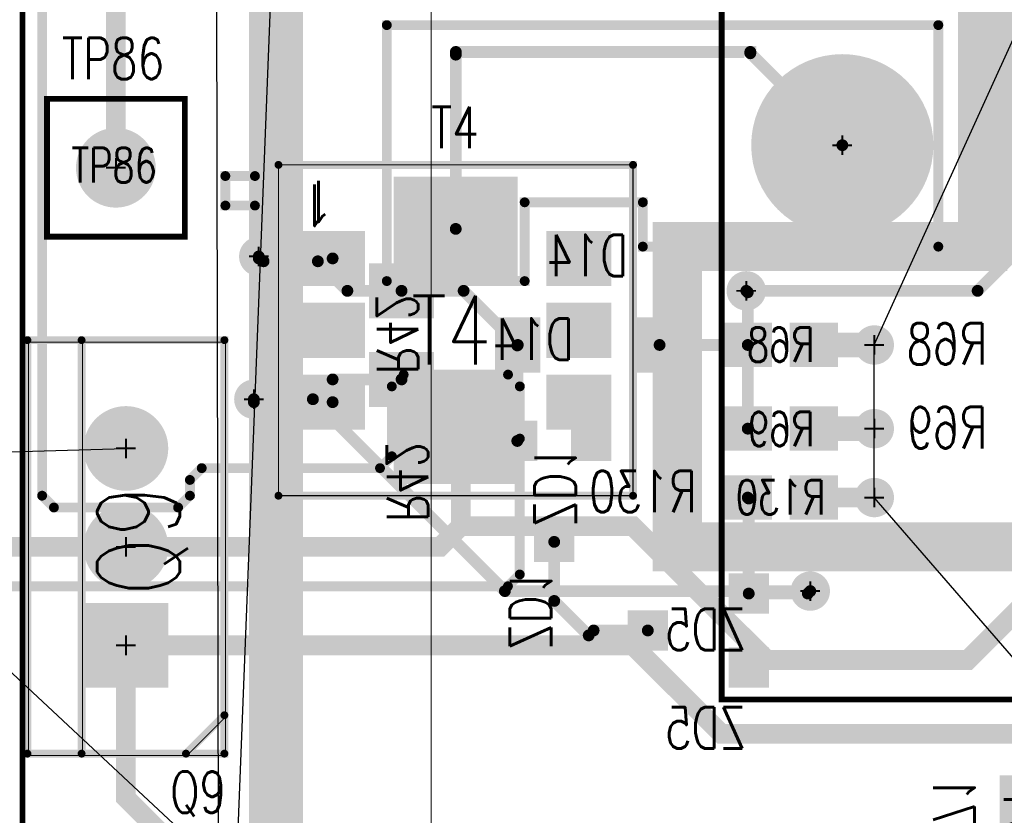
# Model space of a CAD drawing. Extents: x -7.2 to 18.3, y -5.6 to 10.9.
# Tile 71 of 112: x 1.682 to 2.682, y 5.852 to 6.66. Entities that reach past the tile are written whole.
import ezdxf
from ezdxf.enums import TextEntityAlignment as Align

# ---------------------------------------------------------------- set-up
doc = ezdxf.new("R2010")
doc.units = 0
for name, pattern in [('SIG_149', [2, 1, 1]), ('SIG_150', [2, 1, 1]), ('SIG_16', [2, 1, 1]), ('SIG_166', [2, 1, 1]), ('SIG_167', [2, 1, 1]), ('SIG_2', [2, 1, 1]), ('SIG_22', [2, 1, 1]), ('SIG_23', [2, 1, 1]), ('SIG_31', [2, 1, 1]), ('SIG_32', [2, 1, 1]), ('SIG_6', [2, 1, 1])]:
    doc.linetypes.add(name, pattern=pattern)
for name, color, linetype in [('2D_LINE_02', 112, 'CONTINUOUS'), ('COPPER_01', 1, 'CONTINUOUS'), ('DRIL_NPLTE_THRU_01', 16, 'CONTINUOUS'), ('DRIL_NPLTE_THRU_03', 146, 'CONTINUOUS'), ('DRIL_NPLTE_THRU_04', 176, 'CONTINUOUS'), ('DRIL_PLTE_THRU_01', 16, 'CONTINUOUS'), ('DRIL_PLTE_THRU_03', 146, 'CONTINUOUS'), ('DRIL_PLTE_THRU_04', 176, 'CONTINUOUS'), ('DRIL_SYMBOL', 254, 'CONTINUOUS'), ('LINK_00', 2, 'CONTINUOUS'), ('PADS_BOT', 5, 'CONTINUOUS'), ('PADS_INNER', 1, 'CONTINUOUS'), ('PADS_TOP', 1, 'CONTINUOUS'), ('PADS_XR_131', 3, 'CONTINUOUS'), ('PADS_XR_132', 6, 'CONTINUOUS'), ('PADS_XR_133', 254, 'CONTINUOUS'), ('PART_NAME_123', 255, 'CONTINUOUS'), ('PART_NAME_124', 6, 'CONTINUOUS'), ('PART_NAME_129', 2, 'CONTINUOUS'), ('PART_NAME_130', 106, 'CONTINUOUS'), ('PART_TOP_2DLINE_123', 255, 'CONTINUOUS'), ('PART_TOP_2DLINE_129', 2, 'CONTINUOUS'), ('PART_TOP_COPPER_123', 255, 'CONTINUOUS'), ('PART_TOP_TEXT_123', 255, 'CONTINUOUS'), ('PART_TOP_TEXT_129', 2, 'CONTINUOUS'), ('TRACE_01', 1, 'CONTINUOUS'), ('TRACE_03', 130, 'CONTINUOUS'), ('TRACE_04', 5, 'CONTINUOUS'), ('VIAPTS', 56, 'CONTINUOUS')]:
    doc.layers.add(name, color=color, linetype=linetype)
doc.styles.add('W0$001', font='simplex', dxfattribs={"width": 0.75})
doc.styles.add('W0$006', font='simplex', dxfattribs={"width": 0.75})
doc.styles.add('W0$008', font='simplex', dxfattribs={"width": 0.75})

# ---------------------------------------------------------------- blocks, each defined once
blk = doc.blocks.new('DRAWING_274')
at = {"layer": '2D_LINE_02', "const_width": 0.05}
blk.add_lwpolyline([(0, -0.05), (0.4099, -0.05), (0.4099, 0.35), (1.28, 0.35), (1.28, 1.6801), (1.135, 1.6801), (1.135, 2.24), (0.7849, 2.24), (0.7849, 2.465), (0.565, 2.465), (0.565, 4.55), (-1.5751, 4.55), (-1.5751, -0.48), (-0.24, -0.48), (-0.24, 0.015), (-0.49, 0.015), (-0.49, 0.5), (0, 0.5)], close=True, dxfattribs=at)
blk = doc.blocks.new('SMOOTH_0$05')
at = {"const_width": 0.025}
blk.add_lwpolyline([(-0.0125, 0, 1), (0.0125, 0, 1)], format="xyb", close=True, dxfattribs=at)
blk = doc.blocks.new('DRAWING_305')
at = {"layer": '2D_LINE_02', "const_width": 0.05}
for points in [[(-1.9, 1.915), (-1.9, -0.17), (-1.685, -0.17), (-1.685, -0.3951), (-1.335, -0.3951), (-1.335, -0.955), (-1.19, -0.955), (-1.19, -2.285)], [(-0.81, -2.64), (-0.81, -2.095), (-0.475, -2.095), (-0.475, -1.665), (-0.22, -1.665), (-0.22, -0.945), (-0.5501, -0.945), (-0.5501, -0.665), (-0.6151, -0.665), (-0.6151, -0.3), (-0.0681, -0.3), (-0.0681, 0.885), (-0.9051, 0.885), (-0.9051, 0.24), (-1.495, 0.24), (-1.495, 0.545), (-1.185, 0.545), (-1.185, 1.915)]]:
    blk.add_lwpolyline(points, dxfattribs=at)
at = {"layer": '2D_LINE_02'}
for p in [(-1.495, 0.545), (-1.185, 0.545), (-1.495, 0.24)]:
    blk.add_blockref('SMOOTH_0$05', p, dxfattribs=at)
blk = doc.blocks.new('SMOOTH_0$01')
at = {"const_width": 0.005}
blk.add_lwpolyline([(-0.0025, 0, 1), (0.0025, 0, 1)], format="xyb", close=True, dxfattribs=at)
blk = doc.blocks.new('COPPER_269')
at = {"layer": 'COPPER_01', "const_width": 0.01}
blk.add_lwpolyline([(0.005, -0.077), (0.017, -0.065), (0.123, -0.065), (0.135, -0.077), (0.135, -0.13), (0.1349, -0.13), (0.1349, -0.268), (0.1229, -0.28), (-0.4981, -0.28), (-0.5101, -0.268), (-0.5101, 0.663), (-0.4981, 0.675), (-0.2221, 0.675), (-0.2101, 0.663), (-0.2101, 0.582), (-0.2221, 0.57), (-0.3381, 0.57), (-0.3501, 0.558), (-0.3501, -0.188), (-0.3381, -0.2), (-0.212, -0.2), (-0.2, -0.188), (-0.2, -0.172), (-0.188, -0.16), (-0.007, -0.16), (0.005, -0.148)], close=True, dxfattribs=at)
at = {"layer": 'COPPER_01'}
for p in [(-0.4981, 0.675), (-0.2221, 0.675), (-0.5101, 0.663), (-0.2101, 0.663), (-0.2101, 0.582), (-0.3381, 0.57), (-0.2221, 0.57), (-0.3501, 0.558), (0.017, -0.065), (0.123, -0.065), (0.005, -0.077), (0.135, -0.077), (0.1349, -0.13), (0.135, -0.13), (0.005, -0.148), (-0.188, -0.16), (-0.007, -0.16), (-0.2, -0.172), (-0.3501, -0.188), (-0.2, -0.188), (-0.3381, -0.2), (-0.212, -0.2), (-0.5101, -0.268), (0.1349, -0.268), (-0.4981, -0.28), (0.1229, -0.28)]:
    blk.add_blockref('SMOOTH_0$01', p, dxfattribs=at)
blk = doc.blocks.new('COPPER_318')
at = {"layer": 'COPPER_01', "const_width": 0.01}
blk.add_lwpolyline([(0, 0.015), (-0.56, 0.015), (-0.56, -0.245), (-0.42, -0.245), (-0.42, -0.165), (-0.3, -0.165), (-0.3, -0.21), (0, -0.21)], close=True, dxfattribs=at)
at = {"layer": 'COPPER_01'}
for p in [(-0.56, 0.015), (0, 0.015), (-0.42, -0.165), (-0.3, -0.165), (-0.3, -0.21), (0, -0.21), (-0.56, -0.245), (-0.42, -0.245)]:
    blk.add_blockref('SMOOTH_0$01', p, dxfattribs=at)
blk = doc.blocks.new('DRIL_HOLE_0')
blk.add_lwpolyline([(0, 0, 1), (0, 0, 1)], format="xyb", close=True)
blk = doc.blocks.new('PAD_0')
at = {"const_width": 0.04}
blk.add_lwpolyline([(-0.025, 0), (0.025, 0)], dxfattribs=at)
blk = doc.blocks.new('PAD_1')
blk.add_lwpolyline([(0, 0, 1), (0, 0, 1)], format="xyb", close=True)
blk = doc.blocks.new('PAD_2')
at = {"const_width": 0.046}
blk.add_lwpolyline([(-0.028, 0), (0.028, 0)], dxfattribs=at)
blk = doc.blocks.new('STK_BOT_11')
at = {"layer": 'DRIL_NPLTE_THRU_01'}
blk.add_blockref('DRIL_HOLE_0', (0, 0), dxfattribs=at)
at = {"layer": 'DRIL_NPLTE_THRU_03'}
blk.add_blockref('DRIL_HOLE_0', (0, 0), dxfattribs=at)
at = {"layer": 'DRIL_NPLTE_THRU_04'}
blk.add_blockref('DRIL_HOLE_0', (0, 0), dxfattribs=at)
at = {"layer": 'PADS_BOT', "rotation": 90}
blk.add_blockref('PAD_0', (0, 0), dxfattribs=at)
at = {"layer": 'PADS_INNER'}
blk.add_blockref('PAD_1', (0, 0), dxfattribs=at)
at = {"layer": 'PADS_TOP'}
blk.add_blockref('PAD_1', (0, 0), dxfattribs=at)
at = {"layer": 'PADS_XR_131', "rotation": 90}
blk.add_blockref('PAD_2', (0, 0), dxfattribs=at)
at = {"layer": 'PADS_XR_133', "rotation": 90}
blk.add_blockref('PAD_0', (0, 0), dxfattribs=at)
blk = doc.blocks.new('SYM_BOT_8')
for p in [(-0.072, 0), (0.072, 0)]:
    blk.add_blockref('STK_BOT_11', p)
blk = doc.blocks.new('PART_BOT_46')
blk.add_blockref('SYM_BOT_8', (0, 0))
at = {"layer": 'PART_NAME_124', "style": 'W0$006', "width": 0.75}
blk.add_text('D14', height=0.042, dxfattribs=at).set_placement((-0.0399, 0.0699))
at = {"layer": 'PART_NAME_130', "style": 'W0$001', "width": 0.75}
blk.add_text('D14', height=0.042, dxfattribs=at).set_placement((0.015, -0.015))
blk = doc.blocks.new('PAD_47')
at = {"const_width": 0.039}
blk.add_lwpolyline([(-0.0215, 0), (0.0215, 0)], dxfattribs=at)
blk = doc.blocks.new('PAD_46')
at = {"const_width": 0.045}
blk.add_lwpolyline([(-0.0245, 0), (0.0245, 0)], dxfattribs=at)
blk = doc.blocks.new('STK_BOT_14')
at = {"layer": 'DRIL_PLTE_THRU_01'}
blk.add_blockref('DRIL_HOLE_0', (0, 0), dxfattribs=at)
at = {"layer": 'DRIL_PLTE_THRU_03'}
blk.add_blockref('DRIL_HOLE_0', (0, 0), dxfattribs=at)
at = {"layer": 'DRIL_PLTE_THRU_04'}
blk.add_blockref('DRIL_HOLE_0', (0, 0), dxfattribs=at)
at = {"layer": 'PADS_BOT'}
blk.add_blockref('PAD_47', (0, 0), dxfattribs=at)
at = {"layer": 'PADS_INNER'}
blk.add_blockref('PAD_1', (0, 0), dxfattribs=at)
at = {"layer": 'PADS_TOP'}
blk.add_blockref('PAD_1', (0, 0), dxfattribs=at)
at = {"layer": 'PADS_XR_131'}
blk.add_blockref('PAD_46', (0, 0), dxfattribs=at)
at = {"layer": 'PADS_XR_133'}
blk.add_blockref('PAD_47', (0, 0), dxfattribs=at)
blk = doc.blocks.new('SYM_BOT_12')
for p in [(-0.0335, 0), (0.0335, 0)]:
    blk.add_blockref('STK_BOT_14', p)
blk = doc.blocks.new('PART_BOT_160')
blk.add_blockref('SYM_BOT_12', (0, 0))
at = {"layer": 'PART_NAME_124', "style": 'W0$006', "width": 0.75}
blk.add_text('C71', height=0.042, dxfattribs=at).set_placement((-0.025, -0.09))
at = {"layer": 'PART_NAME_130', "style": 'W0$001', "width": 0.75}
blk.add_text('C71', height=0.035, dxfattribs=at).set_placement((0.009, -0.001), align=Align.MIDDLE_CENTER)
blk = doc.blocks.new('SMOOTH_0$008')
at = {"const_width": 0.004}
blk.add_lwpolyline([(-0.002, 0, 1), (0.002, 0, 1)], format="xyb", close=True, dxfattribs=at)
blk = doc.blocks.new('SMOOTH_0$001')
at = {"const_width": 0.0005}
blk.add_lwpolyline([(-0.00025, 0, 1), (0.00025, 0, 1)], format="xyb", close=True, dxfattribs=at)
blk = doc.blocks.new('PART_BODY_TOP_382')
at = {"layer": 'PART_TOP_2DLINE_123', "const_width": 0.008}
blk.add_lwpolyline([(-0.21, -0.1), (0.21, -0.1), (0.21, 0.1), (-0.21, 0.1)], close=True, dxfattribs=at)
for points in [[(-0.21, 0.045), (0.21, 0.045)], [(-0.171, -0.1), (-0.21, -0.061)]]:
    blk.add_lwpolyline(points, dxfattribs=at)
at = {"layer": 'PART_TOP_2DLINE_129', "const_width": 0.001}
blk.add_lwpolyline([(-0.212, -0.101), (0.208, -0.101), (0.208, 0.099), (-0.212, 0.099)], close=True, dxfattribs=at)
for points in [[(-0.212, 0.044), (0.208, 0.044)], [(-0.173, -0.101), (-0.212, -0.062)]]:
    blk.add_lwpolyline(points, dxfattribs=at)
at = {"layer": 'PART_TOP_2DLINE_123'}
for p in [(-0.21, 0.1), (0.21, 0.1), (-0.21, 0.045), (0.21, 0.045), (-0.21, -0.061), (-0.21, -0.1), (-0.171, -0.1), (0.21, -0.1)]:
    blk.add_blockref('SMOOTH_0$008', p, dxfattribs=at)
at = {"layer": 'PART_TOP_2DLINE_129'}
for p in [(-0.212, 0.099), (0.208, 0.099), (-0.212, 0.044), (0.208, 0.044), (-0.212, -0.062), (-0.212, -0.101), (-0.173, -0.101), (0.208, -0.101)]:
    blk.add_blockref('SMOOTH_0$001', p, dxfattribs=at)
blk = doc.blocks.new('DRIL_SYMBOL_0$055')
at = {"layer": 'DRIL_SYMBOL', "const_width": 0.002}
for points in [[(0, -0.01), (0, 0.01)], [(-0.01, 0), (0.01, 0)]]:
    blk.add_lwpolyline(points, dxfattribs=at)
blk = doc.blocks.new('DRIL_HOLE_0$055')
at = {"const_width": 0.0275}
blk.add_lwpolyline([(-0.01375, 0, 1), (0.01375, 0, 1)], format="xyb", close=True, dxfattribs=at)
blk.add_blockref('DRIL_SYMBOL_0$055', (0, 0))
blk = doc.blocks.new('PAD_110')
at = {"const_width": 0.04}
blk.add_lwpolyline([(0, -0.02, 1), (0, 0.02, 1)], format="xyb", close=True, dxfattribs=at)
blk = doc.blocks.new('PAD_111')
at = {"const_width": 0.08}
blk.add_lwpolyline([(-0.04, 0), (0.04, 0)], dxfattribs=at)
blk = doc.blocks.new('PAD_112')
at = {"const_width": 0.086}
blk.add_lwpolyline([(-0.043, 0), (0.043, 0)], dxfattribs=at)
blk = doc.blocks.new('STK_TOP_69')
at = {"layer": 'DRIL_PLTE_THRU_01'}
blk.add_blockref('DRIL_HOLE_0$055', (0, 0), dxfattribs=at)
at = {"layer": 'DRIL_PLTE_THRU_03'}
blk.add_blockref('DRIL_HOLE_0$055', (0, 0), dxfattribs=at)
at = {"layer": 'DRIL_PLTE_THRU_04'}
blk.add_blockref('DRIL_HOLE_0$055', (0, 0), dxfattribs=at)
at = {"layer": 'PADS_BOT'}
blk.add_blockref('PAD_111', (0, 0), dxfattribs=at)
at = {"layer": 'PADS_INNER'}
blk.add_blockref('PAD_110', (0, 0), dxfattribs=at)
at = {"layer": 'PADS_TOP'}
blk.add_blockref('PAD_111', (0, 0), dxfattribs=at)
at = {"layer": 'PADS_XR_131'}
blk.add_blockref('PAD_112', (0, 0), dxfattribs=at)
at = {"layer": 'PADS_XR_132'}
blk.add_blockref('PAD_112', (0, 0), dxfattribs=at)
blk = doc.blocks.new('PAD_113')
at = {"const_width": 0.043}
blk.add_lwpolyline([(0, -0.0215, 1), (0, 0.0215, 1)], format="xyb", close=True, dxfattribs=at)
blk = doc.blocks.new('STK_TOP_68')
at = {"layer": 'DRIL_PLTE_THRU_01'}
blk.add_blockref('DRIL_HOLE_0$055', (0, 0), dxfattribs=at)
at = {"layer": 'DRIL_PLTE_THRU_03'}
blk.add_blockref('DRIL_HOLE_0$055', (0, 0), dxfattribs=at)
at = {"layer": 'DRIL_PLTE_THRU_04'}
blk.add_blockref('DRIL_HOLE_0$055', (0, 0), dxfattribs=at)
at = {"layer": 'PADS_BOT'}
blk.add_blockref('PAD_110', (0, 0), dxfattribs=at)
at = {"layer": 'PADS_INNER'}
blk.add_blockref('PAD_110', (0, 0), dxfattribs=at)
at = {"layer": 'PADS_TOP'}
blk.add_blockref('PAD_110', (0, 0), dxfattribs=at)
at = {"layer": 'PADS_XR_131'}
blk.add_blockref('PAD_113', (0, 0), dxfattribs=at)
at = {"layer": 'PADS_XR_132'}
blk.add_blockref('PAD_113', (0, 0), dxfattribs=at)
blk = doc.blocks.new('SYM_TOP_55')
for name, p in [('PART_BODY_TOP_382', (0, 0)), ('STK_TOP_69', (-0.1, 0)), ('STK_TOP_68', (0, 0)), ('STK_TOP_68', (0.1, 0))]:
    blk.add_blockref(name, p)
blk = doc.blocks.new('PART_TOP_230')
blk.add_blockref('SYM_TOP_55', (0, 0))
at = {"layer": 'PART_NAME_123', "style": 'W0$006', "width": 0.75}
blk.add_text('Q9', height=0.042, rotation=270, dxfattribs=at).set_placement((-0.27, -0.045))
at = {"layer": 'PART_NAME_129', "style": 'W0$001', "width": 0.75}
blk.add_text('Q9', height=0.084, dxfattribs=at).set_placement((-0.0499, -0.0549))
blk = doc.blocks.new('PAD_38')
at = {"const_width": 0.05}
blk.add_lwpolyline([(-0.03, 0), (0.03, 0)], dxfattribs=at)
blk = doc.blocks.new('PAD_37')
at = {"const_width": 0.056}
blk.add_lwpolyline([(-0.033, 0), (0.033, 0)], dxfattribs=at)
blk = doc.blocks.new('STK_BOT_10')
at = {"layer": 'DRIL_NPLTE_THRU_01'}
blk.add_blockref('DRIL_HOLE_0', (0, 0), dxfattribs=at)
at = {"layer": 'DRIL_NPLTE_THRU_03'}
blk.add_blockref('DRIL_HOLE_0', (0, 0), dxfattribs=at)
at = {"layer": 'DRIL_NPLTE_THRU_04'}
blk.add_blockref('DRIL_HOLE_0', (0, 0), dxfattribs=at)
at = {"layer": 'PADS_BOT', "rotation": 90}
blk.add_blockref('PAD_38', (0, 0), dxfattribs=at)
at = {"layer": 'PADS_INNER'}
blk.add_blockref('PAD_1', (0, 0), dxfattribs=at)
at = {"layer": 'PADS_TOP'}
blk.add_blockref('PAD_1', (0, 0), dxfattribs=at)
at = {"layer": 'PADS_XR_131', "rotation": 90}
blk.add_blockref('PAD_37', (0, 0), dxfattribs=at)
at = {"layer": 'PADS_XR_133', "rotation": 90}
blk.add_blockref('PAD_38', (0, 0), dxfattribs=at)
blk = doc.blocks.new('SYM_BOT_10')
for p in [(-0.045, 0), (0.045, 0)]:
    blk.add_blockref('STK_BOT_10', p)
blk = doc.blocks.new('PART_BOT_262')
blk.add_blockref('SYM_BOT_10', (0, 0))
at = {"layer": 'PART_NAME_124', "style": 'W0$006', "width": 0.75}
blk.add_text('R42', height=0.042, dxfattribs=at).set_placement((-0.19, -0.015))
at = {"layer": 'PART_NAME_130', "style": 'W0$001', "width": 0.75}
blk.add_text('R42', height=0.042, dxfattribs=at).set_placement((-0.04, -0.0251))
blk = doc.blocks.new('SYM_BOT_36')
for p in [(-0.0335, 0), (0.0335, 0)]:
    blk.add_blockref('STK_BOT_14', p)
blk = doc.blocks.new('PART_BOT_287')
blk.add_blockref('SYM_BOT_36', (0, 0))
at = {"layer": 'PART_NAME_124', "style": 'W0$006', "width": 0.75}
blk.add_text('R130', height=0.042, dxfattribs=at).set_placement((0.0851, -0.0149))
at = {"layer": 'PART_NAME_130', "style": 'W0$001', "width": 0.75}
blk.add_text('R130', height=0.035, dxfattribs=at).set_placement((0, 0.00033), align=Align.MIDDLE_CENTER)
blk = doc.blocks.new('PART_BOT_306')
blk.add_blockref('SYM_BOT_36', (0, 0))
at = {"layer": 'PART_NAME_124', "style": 'W0$006', "width": 0.75}
blk.add_text('R68', height=0.042, dxfattribs=at).set_placement((-0.2099, -0.02))
at = {"layer": 'PART_NAME_130', "style": 'W0$001', "width": 0.75}
blk.add_text('R68', height=0.035, dxfattribs=at).set_placement((0, 0.00033), align=Align.MIDDLE_CENTER)
blk = doc.blocks.new('PART_BOT_307')
blk.add_blockref('SYM_BOT_36', (0, 0))
at = {"layer": 'PART_NAME_124', "style": 'W0$006', "width": 0.75}
blk.add_text('R69', height=0.042, rotation=180, dxfattribs=at).set_placement((0.2099, 0.02))
at = {"layer": 'PART_NAME_130', "style": 'W0$001', "width": 0.75}
blk.add_text('R69', height=0.035, rotation=180, dxfattribs=at).set_placement((0, 0.00033), align=Align.MIDDLE_CENTER)
blk = doc.blocks.new('SMOOTH_0$006')
at = {"const_width": 0.003}
blk.add_lwpolyline([(-0.0015, 0, 1), (0.0015, 0, 1)], format="xyb", close=True, dxfattribs=at)
blk = doc.blocks.new('PART_BODY_TOP_358')
at = {"layer": 'PART_TOP_2DLINE_123', "const_width": 0.006}
blk.add_lwpolyline([(-0.07, -0.07), (-0.07, 0.07), (0.07, 0.07), (0.07, -0.07)], close=True, dxfattribs=at)
at = {"layer": 'PART_TOP_2DLINE_129', "const_width": 0.001}
blk.add_lwpolyline([(-0.07, -0.07), (-0.07, 0.07), (0.07, 0.07), (0.07, -0.07)], close=True, dxfattribs=at)
at = {"layer": 'PART_TOP_2DLINE_123'}
for p in [(-0.07, 0.07), (0.07, 0.07), (-0.07, -0.07), (0.07, -0.07)]:
    blk.add_blockref('SMOOTH_0$006', p, dxfattribs=at)
at = {"layer": 'PART_TOP_2DLINE_129'}
for p in [(-0.07, 0.07), (0.07, 0.07), (-0.07, -0.07), (0.07, -0.07)]:
    blk.add_blockref('SMOOTH_0$001', p, dxfattribs=at)
blk = doc.blocks.new('DRIL_SYMBOL_0$04')
at = {"layer": 'DRIL_SYMBOL', "const_width": 0.002}
for points in [[(0, -0.01), (0, 0.01)], [(-0.01, 0), (0.01, 0)]]:
    blk.add_lwpolyline(points, dxfattribs=at)
blk = doc.blocks.new('DRIL_HOLE_0$04')
at = {"const_width": 0.02}
blk.add_lwpolyline([(-0.01, 0, 1), (0.01, 0, 1)], format="xyb", close=True, dxfattribs=at)
blk.add_blockref('DRIL_SYMBOL_0$04', (0, 0))
blk = doc.blocks.new('PAD_55')
at = {"const_width": 0.0375}
blk.add_lwpolyline([(0, -0.01875, 1), (0, 0.01875, 1)], format="xyb", close=True, dxfattribs=at)
blk = doc.blocks.new('PAD_58')
at = {"const_width": 0.0405}
blk.add_lwpolyline([(0, -0.02025, 1), (0, 0.02025, 1)], format="xyb", close=True, dxfattribs=at)
blk = doc.blocks.new('STK_TOP_36')
at = {"layer": 'DRIL_PLTE_THRU_01'}
blk.add_blockref('DRIL_HOLE_0$04', (0, 0), dxfattribs=at)
at = {"layer": 'DRIL_PLTE_THRU_03'}
blk.add_blockref('DRIL_HOLE_0$04', (0, 0), dxfattribs=at)
at = {"layer": 'DRIL_PLTE_THRU_04'}
blk.add_blockref('DRIL_HOLE_0$04', (0, 0), dxfattribs=at)
at = {"layer": 'PADS_BOT'}
blk.add_blockref('PAD_55', (0, 0), dxfattribs=at)
at = {"layer": 'PADS_INNER'}
blk.add_blockref('PAD_55', (0, 0), dxfattribs=at)
at = {"layer": 'PADS_TOP'}
blk.add_blockref('PAD_55', (0, 0), dxfattribs=at)
at = {"layer": 'PADS_XR_131'}
blk.add_blockref('PAD_58', (0, 0), dxfattribs=at)
at = {"layer": 'PADS_XR_132'}
blk.add_blockref('PAD_58', (0, 0), dxfattribs=at)
blk = doc.blocks.new('SYM_TOP_31')
for name in ['PART_BODY_TOP_358', 'STK_TOP_36']:
    blk.add_blockref(name, (0, 0))
blk = doc.blocks.new('PART_TOP_386')
blk.add_blockref('SYM_TOP_31', (0, 0))
at = {"layer": 'PART_NAME_123', "style": 'W0$006', "width": 0.75}
blk.add_text('TP86', height=0.042, rotation=270, dxfattribs=at).set_placement((0.0899, 0.0549))
at = {"layer": 'PART_NAME_129', "style": 'W0$001', "width": 0.75}
blk.add_text('TP86', height=0.035, rotation=270, dxfattribs=at).set_placement((-0.0149, 0.0451))
blk = doc.blocks.new('PAD_11')
at = {"const_width": 0.035}
blk.add_lwpolyline([(-0.0175, 0), (0.0175, 0)], dxfattribs=at)
blk = doc.blocks.new('PAD_12')
at = {"const_width": 0.041}
blk.add_lwpolyline([(-0.0205, 0), (0.0205, 0)], dxfattribs=at)
blk = doc.blocks.new('STK_BOT_9')
at = {"layer": 'DRIL_NPLTE_THRU_01'}
blk.add_blockref('DRIL_HOLE_0', (0, 0), dxfattribs=at)
at = {"layer": 'DRIL_NPLTE_THRU_03'}
blk.add_blockref('DRIL_HOLE_0', (0, 0), dxfattribs=at)
at = {"layer": 'DRIL_NPLTE_THRU_04'}
blk.add_blockref('DRIL_HOLE_0', (0, 0), dxfattribs=at)
at = {"layer": 'PADS_BOT'}
blk.add_blockref('PAD_11', (0, 0), dxfattribs=at)
at = {"layer": 'PADS_INNER'}
blk.add_blockref('PAD_1', (0, 0), dxfattribs=at)
at = {"layer": 'PADS_TOP'}
blk.add_blockref('PAD_1', (0, 0), dxfattribs=at)
at = {"layer": 'PADS_XR_131'}
blk.add_blockref('PAD_12', (0, 0), dxfattribs=at)
at = {"layer": 'PADS_XR_133'}
blk.add_blockref('PAD_11', (0, 0), dxfattribs=at)
blk = doc.blocks.new('SYM_BOT_6')
for p in [(0, 0.05), (-0.0375, -0.0525), (0.0375, -0.0525)]:
    blk.add_blockref('STK_BOT_9', p)
blk = doc.blocks.new('PART_BOT_417')
blk.add_blockref('SYM_BOT_6', (0, 0))
at = {"layer": 'PART_NAME_124', "style": 'W0$006', "width": 0.75}
blk.add_text('ZD1', height=0.042, rotation=270, dxfattribs=at).set_placement((-0.0451, 0.16))
at = {"layer": 'PART_NAME_130', "style": 'W0$001', "width": 0.75}
blk.add_text('ZD1', height=0.042, rotation=270, dxfattribs=at).set_placement((-0.0201, 0.035))
blk = doc.blocks.new('PART_BOT_418')
blk.add_blockref('SYM_BOT_6', (0, 0))
at = {"layer": 'PART_NAME_124', "style": 'W0$006', "width": 0.75}
blk.add_text('ZD5', height=0.042, rotation=90, dxfattribs=at).set_placement((0.12, -0.0499))
at = {"layer": 'PART_NAME_130', "style": 'W0$001', "width": 0.75}
blk.add_text('ZD5', height=0.042, rotation=90, dxfattribs=at).set_placement((0.0199, -0.0499))
blk = doc.blocks.new('PART_BODY_TOP_389')
at = {"layer": 'PART_TOP_2DLINE_123', "const_width": 0.006}
blk.add_lwpolyline([(-1, 0.325), (1, 0.325), (1, -0.16), (-1, -0.16)], close=True, dxfattribs=at)
blk.add_lwpolyline([(1, -0.16), (-1, -0.16)], dxfattribs=at)
at = {"layer": 'PART_TOP_2DLINE_129', "const_width": 0.001}
blk.add_lwpolyline([(-1.05, 0.325), (1, 0.325), (1, -0.575), (-1.05, -0.575)], close=True, dxfattribs=at)
blk.add_lwpolyline([(1, -0.16), (-1.05, -0.16)], dxfattribs=at)
blk = doc.blocks.new('SYM_TOP_62')
blk.add_blockref('PART_BODY_TOP_389', (0, 0))
blk = doc.blocks.new('PART_TOP_422')
blk.add_blockref('SYM_TOP_62', (0, 0))
blk = doc.blocks.new('PART_BODY_TOP_367')
at = {"layer": 'PART_TOP_2DLINE_123', "const_width": 0.006}
blk.add_lwpolyline([(-0.761, 0.405), (-0.761, -0.96), (0.76, -0.96), (0.76, 0.41)], dxfattribs=at)
at = {"layer": 'PART_TOP_2DLINE_129', "const_width": 0.001}
blk.add_lwpolyline([(-0.761, 0.961), (0.76, 0.961), (0.76, -0.961), (-0.761, -0.961)], close=True, dxfattribs=at)
at = {"layer": 'PART_TOP_2DLINE_123'}
blk.add_blockref('SMOOTH_0$006', (0.76, -0.96), dxfattribs=at)
at = {"layer": 'PART_TOP_2DLINE_129'}
blk.add_blockref('SMOOTH_0$001', (0.76, -0.961), dxfattribs=at)
blk = doc.blocks.new('DRIL_SYMBOL_0$141')
at = {"layer": 'DRIL_SYMBOL', "const_width": 0.002}
for points in [[(0, -0.01), (0, 0.01)], [(-0.01, 0), (0.01, 0)]]:
    blk.add_lwpolyline(points, dxfattribs=at)
blk = doc.blocks.new('DRIL_HOLE_0$141')
at = {"const_width": 0.0705}
blk.add_lwpolyline([(-0.03525, 0, 1), (0.03525, 0, 1)], format="xyb", close=True, dxfattribs=at)
blk.add_blockref('DRIL_SYMBOL_0$141', (0, 0))
blk = doc.blocks.new('PAD_125')
at = {"const_width": 0.0905}
blk.add_lwpolyline([(0, -0.04525, 1), (0, 0.04525, 1)], format="xyb", close=True, dxfattribs=at)
blk = doc.blocks.new('PAD_128')
at = {"const_width": 0.0925}
blk.add_lwpolyline([(0, -0.04625, 1), (0, 0.04625, 1)], format="xyb", close=True, dxfattribs=at)
blk = doc.blocks.new('STK_TOP_49')
at = {"layer": 'DRIL_PLTE_THRU_01'}
blk.add_blockref('DRIL_HOLE_0$141', (0, 0), dxfattribs=at)
at = {"layer": 'DRIL_PLTE_THRU_03'}
blk.add_blockref('DRIL_HOLE_0$141', (0, 0), dxfattribs=at)
at = {"layer": 'DRIL_PLTE_THRU_04'}
blk.add_blockref('DRIL_HOLE_0$141', (0, 0), dxfattribs=at)
at = {"layer": 'PADS_BOT'}
blk.add_blockref('PAD_125', (0, 0), dxfattribs=at)
at = {"layer": 'PADS_INNER'}
blk.add_blockref('PAD_125', (0, 0), dxfattribs=at)
at = {"layer": 'PADS_TOP'}
blk.add_blockref('PAD_125', (0, 0), dxfattribs=at)
at = {"layer": 'PADS_XR_131'}
blk.add_blockref('PAD_128', (0, 0), dxfattribs=at)
at = {"layer": 'PADS_XR_132'}
blk.add_blockref('PAD_128', (0, 0), dxfattribs=at)
blk = doc.blocks.new('SYM_TOP_40')
for name, p in [('PART_BODY_TOP_367', (0, 0)), ('STK_TOP_49', (0.197, -0.8375))]:
    blk.add_blockref(name, p)
blk = doc.blocks.new('PART_TOP_434')
blk.add_blockref('SYM_TOP_40', (0, 0))
blk = doc.blocks.new('SMOOTH_0$0011')
at = {"const_width": 0.00055}
blk.add_lwpolyline([(-0.00027, 0, 1), (0.00027, 0, 1)], format="xyb", close=True, dxfattribs=at)
blk = doc.blocks.new('PART_BODY_TOP_409')
at = {"layer": 'PART_TOP_2DLINE_123', "const_width": 0.008}
blk.add_lwpolyline([(-0.18, 0.168), (-0.18, -0.168), (0.18, -0.168), (0.18, 0.168)], close=True, dxfattribs=at)
at = {"layer": 'PART_TOP_2DLINE_129', "const_width": 0.0011}
blk.add_lwpolyline([(-0.18, 0.168), (-0.18, -0.168), (0.18, -0.168), (0.18, 0.168)], close=True, dxfattribs=at)
at = {"layer": 'PART_TOP_COPPER_123', "const_width": 0.01}
blk.add_lwpolyline([(0.2039, -0.1567), (0.2339, -0.1567), (0.2339, -0.1267), (0.2039, -0.1267)], close=True, dxfattribs=at)
at = {"layer": 'PART_TOP_2DLINE_123'}
for p in [(-0.18, 0.168), (0.18, 0.168), (-0.18, -0.168), (0.18, -0.168)]:
    blk.add_blockref('SMOOTH_0$008', p, dxfattribs=at)
at = {"layer": 'PART_TOP_2DLINE_129'}
for p in [(-0.18, 0.168), (0.18, 0.168), (-0.18, -0.168), (0.18, -0.168)]:
    blk.add_blockref('SMOOTH_0$0011', p, dxfattribs=at)
at = {"layer": 'PART_TOP_COPPER_123'}
for p in [(0.2039, -0.1267), (0.2339, -0.1267), (0.2039, -0.1567), (0.2339, -0.1567)]:
    blk.add_blockref('SMOOTH_0$01', p, dxfattribs=at)
at = {"layer": 'PART_TOP_TEXT_123', "style": 'W0$008', "width": 0.75}
blk.add_text('1', height=0.042, dxfattribs=at).set_placement((0.142, -0.127), align=Align.MIDDLE_CENTER)
at = {"layer": 'PART_TOP_TEXT_129', "style": 'W0$008', "width": 0.75}
blk.add_text('1', height=0.042, dxfattribs=at).set_placement((0.13806, -0.13094), align=Align.MIDDLE_CENTER)
blk = doc.blocks.new('STK_TOP_93')
at = {"layer": 'DRIL_NPLTE_THRU_01'}
blk.add_blockref('DRIL_HOLE_0', (0, 0), dxfattribs=at)
at = {"layer": 'DRIL_NPLTE_THRU_03'}
blk.add_blockref('DRIL_HOLE_0', (0, 0), dxfattribs=at)
at = {"layer": 'DRIL_NPLTE_THRU_04'}
blk.add_blockref('DRIL_HOLE_0', (0, 0), dxfattribs=at)
at = {"layer": 'PADS_BOT'}
blk.add_blockref('PAD_1', (0, 0), dxfattribs=at)
at = {"layer": 'PADS_INNER'}
blk.add_blockref('PAD_1', (0, 0), dxfattribs=at)
at = {"layer": 'PADS_TOP'}
blk.add_blockref('PAD_38', (0, 0), dxfattribs=at)
at = {"layer": 'PADS_XR_131'}
blk.add_blockref('PAD_37', (0, 0), dxfattribs=at)
at = {"layer": 'PADS_XR_133'}
blk.add_blockref('PAD_38', (0, 0), dxfattribs=at)
blk = doc.blocks.new('PAD_155')
at = {"const_width": 0.106}
blk.add_lwpolyline([(-0.063, 0), (0.063, 0)], dxfattribs=at)
blk = doc.blocks.new('PAD_156')
at = {"const_width": 0.1}
blk.add_lwpolyline([(-0.06, 0), (0.06, 0)], dxfattribs=at)
blk = doc.blocks.new('STK_TOP_94')
at = {"layer": 'DRIL_NPLTE_THRU_01'}
blk.add_blockref('DRIL_HOLE_0', (0, 0), dxfattribs=at)
at = {"layer": 'DRIL_NPLTE_THRU_03'}
blk.add_blockref('DRIL_HOLE_0', (0, 0), dxfattribs=at)
at = {"layer": 'DRIL_NPLTE_THRU_04'}
blk.add_blockref('DRIL_HOLE_0', (0, 0), dxfattribs=at)
at = {"layer": 'PADS_BOT'}
blk.add_blockref('PAD_1', (0, 0), dxfattribs=at)
at = {"layer": 'PADS_INNER'}
blk.add_blockref('PAD_1', (0, 0), dxfattribs=at)
at = {"layer": 'PADS_TOP'}
blk.add_blockref('PAD_156', (0, 0), dxfattribs=at)
at = {"layer": 'PADS_XR_131'}
blk.add_blockref('PAD_155', (0, 0), dxfattribs=at)
at = {"layer": 'PADS_XR_133'}
blk.add_blockref('PAD_156', (0, 0), dxfattribs=at)
blk = doc.blocks.new('SYM_TOP_82')
for name, p in [('PART_BODY_TOP_409', (0, 0)), ('STK_TOP_94', (0, 0.103)), ('STK_TOP_93', (-0.125, 0.073)), ('STK_TOP_93', (0.125, 0.073)), ('STK_TOP_93', (-0.125, 0)), ('STK_TOP_93', (0.125, 0)), ('STK_TOP_93', (-0.125, -0.073)), ('STK_TOP_93', (0.125, -0.073)), ('STK_TOP_94', (0, -0.103))]:
    blk.add_blockref(name, p)
blk = doc.blocks.new('PART_TOP_529')
blk.add_blockref('SYM_TOP_82', (0, 0))
at = {"layer": 'PART_NAME_123', "style": 'W0$006', "width": 0.75}
blk.add_text('T4', height=0.042, rotation=180, dxfattribs=at).set_placement((0.0251, -0.1851))
at = {"layer": 'PART_NAME_129', "style": 'W0$001', "width": 0.75}
blk.add_text('T4', height=0.07, rotation=180, dxfattribs=at).set_placement((0.0451, 0.0349))
blk = doc.blocks.new('SMOOTH_0$02')
at = {"const_width": 0.01}
blk.add_lwpolyline([(-0.005, 0, 1), (0.005, 0, 1)], format="xyb", close=True, dxfattribs=at)
blk = doc.blocks.new('TRACE_56')
at = {"layer": 'TRACE_01', "linetype": 'SIG_2', "const_width": 0.02}
blk.add_lwpolyline([(2.1302, 6.1459), (2.1302, 6.2368), (2.1251, 6.2419)], dxfattribs=at)
at = {"layer": 'TRACE_01'}
for p in [(2.1251, 6.2419), (2.1302, 6.2368), (2.1302, 6.1459)]:
    blk.add_blockref('SMOOTH_0$02', p, dxfattribs=at)
blk = doc.blocks.new('SMOOTH_0$025')
at = {"const_width": 0.0125}
blk.add_lwpolyline([(-0.00625, 0, 1), (0.00625, 0, 1)], format="xyb", close=True, dxfattribs=at)
blk = doc.blocks.new('SMOOTH_0$012')
at = {"const_width": 0.006}
blk.add_lwpolyline([(-0.003, 0, 1), (0.003, 0, 1)], format="xyb", close=True, dxfattribs=at)
blk = doc.blocks.new('DRIL_SYMBOL_0$018')
at = {"layer": 'DRIL_SYMBOL', "const_width": 0.002}
for points in [[(0, -0.01), (0, 0.01)], [(-0.01, 0), (0.01, 0)]]:
    blk.add_lwpolyline(points, dxfattribs=at)
blk = doc.blocks.new('DRIL_HOLE_0$018')
at = {"const_width": 0.009}
blk.add_lwpolyline([(-0.0045, 0, 1), (0.0045, 0, 1)], format="xyb", close=True, dxfattribs=at)
blk.add_blockref('DRIL_SYMBOL_0$018', (0, 0))
blk = doc.blocks.new('PAD_138')
at = {"const_width": 0.02}
blk.add_lwpolyline([(0, -0.01, 1), (0, 0.01, 1)], format="xyb", close=True, dxfattribs=at)
blk = doc.blocks.new('STK_TOP_4')
at = {"layer": 'DRIL_PLTE_THRU_01'}
blk.add_blockref('DRIL_HOLE_0$018', (0, 0), dxfattribs=at)
at = {"layer": 'DRIL_PLTE_THRU_03'}
blk.add_blockref('DRIL_HOLE_0$018', (0, 0), dxfattribs=at)
at = {"layer": 'DRIL_PLTE_THRU_04'}
blk.add_blockref('DRIL_HOLE_0$018', (0, 0), dxfattribs=at)
at = {"layer": 'PADS_BOT'}
blk.add_blockref('PAD_138', (0, 0), dxfattribs=at)
at = {"layer": 'PADS_INNER'}
blk.add_blockref('PAD_138', (0, 0), dxfattribs=at)
at = {"layer": 'PADS_TOP'}
blk.add_blockref('PAD_138', (0, 0), dxfattribs=at)
blk = doc.blocks.new('SYM_TOP_2')
blk.add_blockref('STK_TOP_4', (0, 0))

msp = doc.modelspace()

# ---------------------------------------------------------------- linework, layer by layer
at = {"layer": 'LINK_00', "linetype": 'SIG_6'}
for p, q in [((1.8801, 7.63), (1.8851, 5.345)), ((1.8851, 5.345), (1.9702, 7.52697))]:
    msp.add_line(p, q, dxfattribs=at)
at = {"layer": 'LINK_00', "linetype": 'SIG_16'}
for p, q in [((2.5501, 6.33), (2.8201, 6.925)), ((2.5501, 6.245), (2.5501, 6.33)), ((2.5501, 6.175), (2.5501, 6.245)), ((3.295, 5.315), (2.5501, 6.175))]:
    msp.add_line(p, q, dxfattribs=at)
at = {"layer": 'LINK_00', "linetype": 'SIG_22'}
for q in [(1.7902, 6.2249), (2.0951, 5.6049)]:
    msp.add_line((1.4402, 6.2149), q, dxfattribs=at)
at = {"layer": 'TRACE_01', "linetype": 'SIG_2', "const_width": 0.02}
for points in [[(1.8001, 6.1249), (1.6611, 6.1249), (1.6401, 6.1459), (1.6401, 6.9539), (1.6611, 6.9749), (1.7902, 6.9749)], [(2.4409, 6.01), (2.645, 6.01), (2.725, 6.09), (2.725, 6.35)], [(2.4409, 6.01), (2.305, 6.1459), (2.1302, 6.1459), (2.1302, 6.2368), (2.1251, 6.2419)], [(1.8001, 6.1249), (2.1092, 6.1249), (2.1302, 6.1459)], [(2.4409, 6.01), (2.305, 6.1459), (2.1302, 6.1459)], [(1.8001, 6.1249), (1.7902, 6.1249)]]:
    msp.add_lwpolyline(points, dxfattribs=at)
at = {"layer": 'TRACE_01', "linetype": 'SIG_150', "const_width": 0.012}
msp.add_lwpolyline([(2.4201, 6.385), (2.655, 6.385), (2.69, 6.42), (2.69, 6.69), (2.58, 6.8)], dxfattribs=at)
at = {"layer": 'TRACE_01', "linetype": 'SIG_23', "const_width": 0.012}
for points in [[(2.1251, 6.4479), (2.12517, 6.6249), (2.12517, 6.62765)], [(2.5176, 6.5329), (2.42422, 6.62628), (2.42422, 6.62765), (2.12517, 6.62765)]]:
    msp.add_lwpolyline(points, dxfattribs=at)
at = {"layer": 'TRACE_01', "linetype": 'SIG_32', "const_width": 0.012}
msp.add_lwpolyline([(2.0001, 6.4179), (1.9251, 6.4179), (1.9251, 6.4199)], dxfattribs=at)
at = {"layer": 'TRACE_01', "linetype": 'SIG_31', "const_width": 0.012}
msp.add_lwpolyline([(2.0001, 6.2719), (1.9201, 6.2719), (1.9201, 6.2749)], dxfattribs=at)
at = {"layer": 'TRACE_01', "linetype": 'SIG_166', "const_width": 0.02}
msp.add_lwpolyline([(2.7, 5.935), (2.3949, 5.935), (2.305, 6.0249), (1.7902, 6.0249)], dxfattribs=at)
at = {"layer": 'TRACE_03', "linetype": 'SIG_31', "const_width": 0.012}
msp.add_lwpolyline([(2.4851, 6.08), (2.175, 6.08), (1.9801, 6.2749), (1.9201, 6.2749)], dxfattribs=at)
at = {"layer": 'TRACE_04', "linetype": 'SIG_167', "const_width": 0.02}
msp.add_lwpolyline([(1.78, 6.51), (1.78, 6.7647), (1.7902, 6.7749)], dxfattribs=at)
at = {"layer": 'TRACE_04', "linetype": 'SIG_32', "const_width": 0.012}
for points in [[(1.9251, 6.4199), (1.93, 6.415), (1.9851, 6.415), (2.0151, 6.385), (2.0701, 6.385)], [(2.0701, 6.385), (2.1331, 6.385), (2.1881, 6.33)], [(2.1876, 6.2325), (2.1876, 6.3295), (2.1881, 6.33)]]:
    msp.add_lwpolyline(points, dxfattribs=at)
at = {"layer": 'TRACE_04', "linetype": 'SIG_150', "const_width": 0.012}
for points in [[(2.4201, 6.385), (2.4216, 6.3835), (2.4216, 6.33)], [(2.3321, 6.33), (2.4216, 6.33)], [(2.4216, 6.33), (2.4216, 6.245)]]:
    msp.add_lwpolyline(points, dxfattribs=at)
at = {"layer": 'TRACE_04', "linetype": 'SIG_16'}
for points, const_width in [([(2.4886, 6.33), (2.5501, 6.33)], 0.025), ([(2.4886, 6.245), (2.5501, 6.245)], 0.025), ([(2.4886, 6.175), (2.5501, 6.175)], 0.02)]:
    msp.add_lwpolyline(points, dxfattribs=dict(at, const_width=const_width))
at = {"layer": 'TRACE_04', "linetype": 'SIG_31', "const_width": 0.012}
for points in [[(1.9201, 6.2749), (1.98, 6.2749), (2.0001, 6.295), (2.0701, 6.295)], [(2.4216, 6.175), (2.4226, 6.174), (2.4226, 6.0775)], [(2.4226, 6.0775), (2.4826, 6.0775), (2.4851, 6.08)]]:
    msp.add_lwpolyline(points, dxfattribs=at)
at = {"layer": 'TRACE_04', "linetype": 'SIG_149', "const_width": 0.012}
msp.add_lwpolyline([(2.2251, 6.13), (2.2251, 6.07), (2.2601, 6.035), (2.2651, 6.04), (2.3201, 6.04)], dxfattribs=at)
at = {"layer": 'TRACE_04', "linetype": 'SIG_166', "const_width": 0.02}
msp.add_lwpolyline([(1.7902, 6.0249), (1.7902, 5.8699), (1.8802, 5.7799), (1.8802, 5.6699)], dxfattribs=at)

# ---------------------------------------------------------------- block references
for name, p in [('DRAWING_274', (1.3752, 3.2499)), ('DRAWING_305', (3.8451, 5.885)), ('TRACE_56', (0, 0))]:
    msp.add_blockref(name, p)
for name, p, rotation in [('PART_TOP_422', (1.5252, 6.4999), 90), ('PART_TOP_434', (3.3551, 6.7299), 270), ('PART_TOP_386', (1.78, 6.51), 90), ('PART_TOP_529', (2.1251, 6.3449), 180), ('PART_TOP_230', (1.7902, 6.1249), 90)]:
    msp.add_blockref(name, p, dxfattribs=dict(rotation=rotation))
at = {"linetype": 'SIG_2'}
msp.add_blockref('COPPER_269', (2.0552, 6.3649), dxfattribs=at)
at = {"linetype": 'SIG_23'}
msp.add_blockref('COPPER_318', (2.6151, 6.6399), dxfattribs=at)
at = {"xscale": -1}
for name, p in [('PART_BOT_46', (2.2601, 6.33)), ('PART_BOT_306', (2.4551, 6.33)), ('PART_BOT_287', (2.4551, 6.175))]:
    msp.add_blockref(name, p, dxfattribs=at)
for name, p, rotation in [('PART_BOT_262', (2.0701, 6.34), -90), ('PART_BOT_307', (2.4551, 6.245), -180), ('PART_BOT_417', (2.2251, 6.18), -180), ('PART_BOT_418', (2.3701, 6.04), -270), ('PART_BOT_160', (2.7, 5.835), -90)]:
    msp.add_blockref(name, p, dxfattribs=dict(at, rotation=rotation))
at = {"layer": 'TRACE_01'}
for name, p in [('SMOOTH_0$012', (2.12517, 6.62765)), ('SMOOTH_0$012', (2.12517, 6.6249)), ('SMOOTH_0$012', (2.42422, 6.62765)), ('SMOOTH_0$012', (2.42422, 6.62628)), ('SMOOTH_0$012', (2.5176, 6.5329)), ('SMOOTH_0$012', (2.1251, 6.4479)), ('SMOOTH_0$012', (1.9251, 6.4199)), ('SMOOTH_0$012', (1.9251, 6.4179)), ('SMOOTH_0$012', (2.0001, 6.4179)), ('SMOOTH_0$012', (2.4201, 6.385)), ('SMOOTH_0$012', (2.655, 6.385)), ('SMOOTH_0$012', (1.9201, 6.2749)), ('SMOOTH_0$012', (1.9201, 6.2719)), ('SMOOTH_0$012', (2.0001, 6.2719)), ('SMOOTH_0$02', (2.1251, 6.2419)), ('SMOOTH_0$02', (2.1302, 6.2368)), ('SMOOTH_0$02', (2.1302, 6.1459)), ('SMOOTH_0$02', (2.1302, 6.1459)), ('SMOOTH_0$02', (2.1302, 6.1459)), ('SMOOTH_0$02', (2.305, 6.1459)), ('SMOOTH_0$02', (2.305, 6.1459)), ('SMOOTH_0$02', (1.7902, 6.1249)), ('SMOOTH_0$02', (1.8001, 6.1249)), ('SMOOTH_0$02', (1.8001, 6.1249)), ('SMOOTH_0$02', (1.8001, 6.1249)), ('SMOOTH_0$02', (2.1092, 6.1249)), ('SMOOTH_0$02', (1.7902, 6.0249)), ('SMOOTH_0$02', (2.305, 6.0249)), ('SMOOTH_0$02', (2.4409, 6.01)), ('SMOOTH_0$02', (2.4409, 6.01)), ('SMOOTH_0$02', (2.4409, 6.01)), ('SMOOTH_0$02', (2.645, 6.01)), ('SMOOTH_0$02', (2.3949, 5.935))]:
    msp.add_blockref(name, p, dxfattribs=at)
at = {"layer": 'TRACE_03'}
for p in [(1.9201, 6.2749), (1.9801, 6.2749), (2.175, 6.08), (2.4851, 6.08)]:
    msp.add_blockref('SMOOTH_0$012', p, dxfattribs=at)
at = {"layer": 'TRACE_04'}
for name, p in [('SMOOTH_0$02', (1.78, 6.51)), ('SMOOTH_0$012', (1.9251, 6.4199)), ('SMOOTH_0$012', (1.93, 6.415)), ('SMOOTH_0$012', (1.9851, 6.415)), ('SMOOTH_0$012', (2.0151, 6.385)), ('SMOOTH_0$012', (2.0701, 6.385)), ('SMOOTH_0$012', (2.0701, 6.385)), ('SMOOTH_0$012', (2.1331, 6.385)), ('SMOOTH_0$012', (2.4201, 6.385)), ('SMOOTH_0$012', (2.4216, 6.3835)), ('SMOOTH_0$025', (2.4886, 6.33)), ('SMOOTH_0$025', (2.5501, 6.33)), ('SMOOTH_0$012', (2.1876, 6.3295)), ('SMOOTH_0$012', (2.1881, 6.33)), ('SMOOTH_0$012', (2.1881, 6.33)), ('SMOOTH_0$012', (2.3321, 6.33)), ('SMOOTH_0$012', (2.4216, 6.33)), ('SMOOTH_0$012', (2.4216, 6.33)), ('SMOOTH_0$012', (2.4216, 6.33)), ('SMOOTH_0$012', (2.0001, 6.295)), ('SMOOTH_0$012', (2.0701, 6.295)), ('SMOOTH_0$012', (1.9201, 6.2749)), ('SMOOTH_0$012', (1.98, 6.2749)), ('SMOOTH_0$012', (2.4216, 6.245)), ('SMOOTH_0$025', (2.4886, 6.245)), ('SMOOTH_0$025', (2.5501, 6.245)), ('SMOOTH_0$012', (2.1876, 6.2325)), ('SMOOTH_0$012', (2.4216, 6.175)), ('SMOOTH_0$012', (2.4226, 6.174)), ('SMOOTH_0$02', (2.4886, 6.175)), ('SMOOTH_0$02', (2.5501, 6.175)), ('SMOOTH_0$012', (2.2251, 6.13)), ('SMOOTH_0$012', (2.4226, 6.0775)), ('SMOOTH_0$012', (2.4226, 6.0775)), ('SMOOTH_0$012', (2.4826, 6.0775)), ('SMOOTH_0$012', (2.4851, 6.08)), ('SMOOTH_0$012', (2.2251, 6.07)), ('SMOOTH_0$012', (2.2601, 6.035)), ('SMOOTH_0$012', (2.2651, 6.04)), ('SMOOTH_0$012', (2.3201, 6.04)), ('SMOOTH_0$02', (1.7902, 6.0249)), ('SMOOTH_0$02', (1.7902, 5.8699))]:
    msp.add_blockref(name, p, dxfattribs=at)
at = {"layer": 'VIAPTS', "linetype": 'SIG_32'}
msp.add_blockref('SYM_TOP_2', (1.9251, 6.4199), dxfattribs=at)
at = {"layer": 'VIAPTS', "linetype": 'SIG_150'}
msp.add_blockref('SYM_TOP_2', (2.4201, 6.385), dxfattribs=at)
at = {"layer": 'VIAPTS', "linetype": 'SIG_16'}
for p in [(2.5501, 6.33), (2.5501, 6.245), (2.5501, 6.175)]:
    msp.add_blockref('SYM_TOP_2', p, dxfattribs=at)
at = {"layer": 'VIAPTS', "linetype": 'SIG_31'}
for p in [(1.9201, 6.2749), (2.4851, 6.08)]:
    msp.add_blockref('SYM_TOP_2', p, dxfattribs=at)

doc.saveas('drawing.dxf')
